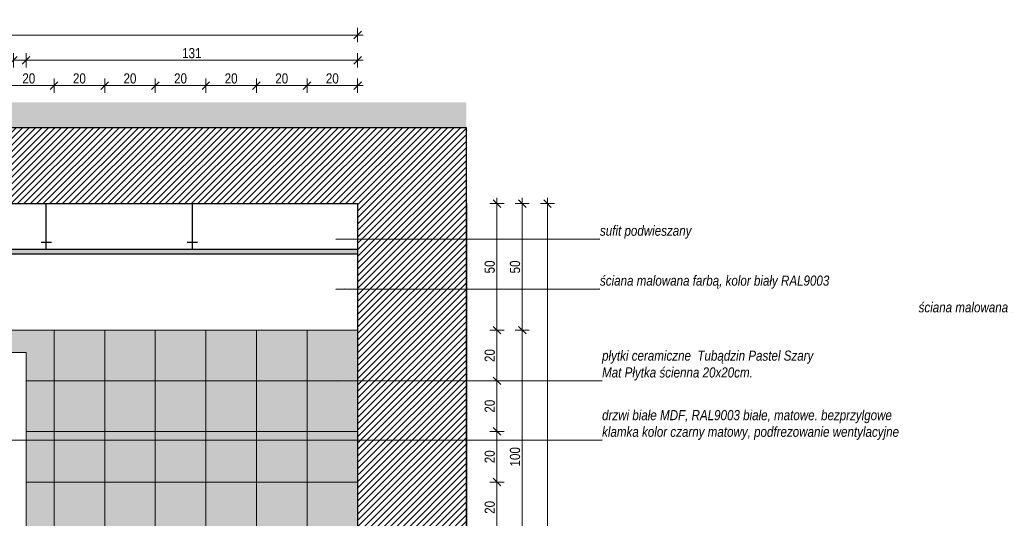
# Model space of a CAD drawing. Header units: millimetres. Extents: x -19885 to 4386, y -353 to 3827.
# Tile 23 of 59: x -17689 to -13796, y 1857 to 3827. Entities that reach past the tile are written whole.
import ezdxf

# ---------------------------------------------------------------- set-up
doc = ezdxf.new("R2010")
doc.units = ezdxf.units.MM
doc.header["$MEASUREMENT"] = 0
doc.linetypes.add('Wipeout_Contour', pattern=[1000, 0, -1000])
for name, color, linetype, lineweight in [('0_Nr_pióra__101', 252, 'Continuous', 5), ('0_Nr_pióra__21', 7, 'Continuous', 25), ('KR_INW_Nr_pióra__27', 7, 'Continuous', 25), ('NAPIS_SODON_Nr_pióra__101', 252, 'Continuous', 5), ('NAPIS_SODON_Nr_pióra__180', 7, 'Continuous', 5), ('NAPIS_SODON_Nr_pióra__21', 7, 'Continuous', 25)]:
    doc.layers.add(name, color=color, linetype=linetype, lineweight=lineweight)
for name, color, linetype, lineweight, true_color in [('0_Nr_pióra__181', 7, 'Continuous', 0, 0xe8e8e8), ('0_Nr_pióra__20', 7, 'Continuous', 13, 0xb00000), ('0_Nr_pióra__8', 7, 'Continuous', 100, 0xa80f02), ('PRZBUDOWA_W_KAN_OPIS_Nr_pióra__20', 7, 'Continuous', 13, 0xb00000), ('ROZBUDOWA_NOWE_DZIAŁOWE_Nr_pióra__102', 7, 'Continuous', 5, 0xcccccc)]:
    doc.layers.add(name, color=color, linetype=linetype, lineweight=lineweight, true_color=true_color)
doc.layers.add('PRZBUDOWA_W_KAN_OPIS', color=7, linetype='Continuous')
doc.styles.add('GENERATED_STYLE_2', font='txt')
doc.styles.add('GENERATED_STYLE_3', font='txt')
doc.dimstyles.new('GENERATED_STYLE__1', dxfattribs={"dimtxt": 40, "dimasz": 28.5, "dimexe": 0.18, "dimexo": 0, "dimgap": 0.09, "dimtad": 1, "dimdec": 0, "dimlfac": 0.1, "dimzin": 0, "dimdsep": 46, "dimtxsty": 'GENERATED_STYLE_2', "dimblk": 'ARROWHEAD_6', "dimblk1": 'ARROWHEAD_6', "dimblk2": 'ARROWHEAD_6', "dimcen": 0.09, "dimclrd": 256, "dimclre": 256, "dimclrt": 256, "dimadec": 1, "dimazin": 0, "dimtfac": 1, "dimtdec": 4, "dimtmove": 0, "dimatfit": 3, "dimfxl": 0, "dimtolj": 1, "dimtzin": 0, "dimarcsym": 0})
doc.dimstyles.new('GENERATED_STYLE__2', dxfattribs={"dimtxt": 40, "dimasz": 28.5, "dimexe": 0.18, "dimexo": 0, "dimgap": 0.09, "dimtad": 1, "dimtih": 1, "dimtoh": 1, "dimdec": 0, "dimlfac": 0.1, "dimzin": 0, "dimdsep": 46, "dimtxsty": 'GENERATED_STYLE_2', "dimblk": 'ARROWHEAD_6', "dimblk1": 'ARROWHEAD_6', "dimblk2": 'ARROWHEAD_6', "dimcen": 0.09, "dimclrd": 256, "dimclre": 256, "dimclrt": 256, "dimadec": 1, "dimazin": 0, "dimtfac": 1, "dimtdec": 4, "dimtmove": 0, "dimatfit": 3, "dimfxl": 0, "dimtolj": 1, "dimtzin": 0, "dimarcsym": 0})
doc.dimstyles.new('GENERATED_STYLE__4', dxfattribs={"dimtxt": 0.18, "dimasz": 36.48, "dimexe": 0.18, "dimexo": 0.0625, "dimgap": 0.09, "dimtad": 0, "dimtih": 1, "dimtoh": 1, "dimdec": 4, "dimzin": 0, "dimdsep": 46, "dimcen": 0.09, "dimadec": 0, "dimazin": 0, "dimtfac": 1, "dimtdec": 4, "dimtmove": 0, "dimatfit": 3, "dimldrblk": 'ARROWHEAD_5', "dimfxl": 0, "dimtolj": 1, "dimtzin": 0, "dimarcsym": 0})

# ---------------------------------------------------------------- blocks, each defined once
blk = doc.blocks.new('*D193')
at = {"layer": 'PRZBUDOWA_W_KAN_OPIS_Nr_pióra__20', "linetype": 'Continuous'}
for p, q in [((-17752.9, 3538.1), (-17752.9, 3594.3)), ((-17552.9, 3538.1), (-17552.9, 3594.3)), ((-17737.9, 3581.2), (-17767.9, 3551.2)), ((-17752.9, 3566.2), (-17552.9, 3566.2)), ((-17537.9, 3581.2), (-17567.9, 3551.2))]:
    blk.add_line(p, q, dxfattribs=at)
at = {"color": 254, "linetype": 'Wipeout_Contour', "lineweight": 0, "ltscale": 72060.223323}
blk.add_wipeout([(-17678.5, 3574.2), (-17627.3, 3574.2), (-17627.3, 3614.2), (-17678.5, 3614.2)], dxfattribs=at).dxf.layer = 'PRZBUDOWA_W_KAN_OPIS'
at = {"layer": 'PRZBUDOWA_W_KAN_OPIS_Nr_pióra__20', "insert": (-17678.5, 3574.2), "char_height": 40, "attachment_point": 7, "style": 'GENERATED_STYLE_2'}
blk.add_mtext('\\A1;{\\fArial Narrow|b0|i0|c238|p34;20}', dxfattribs=at)
blk = doc.blocks.new('ARROWHEAD_6')
at = {"color": 0, "linetype": 'Continuous', "lineweight": 0}
for p, q in [((0, 0), (-1, 0)), ((-0.5, -0.5), (0.5, 0.5))]:
    blk.add_line(p, q, dxfattribs=at)
blk = doc.blocks.new('*D194')
at = {"layer": 'PRZBUDOWA_W_KAN_OPIS_Nr_pióra__20', "linetype": 'Continuous'}
for p, q in [((-17552.9, 3538.1), (-17552.9, 3594.3)), ((-17352.9, 3538.1), (-17352.9, 3594.3)), ((-17537.9, 3581.2), (-17567.9, 3551.2)), ((-17552.9, 3566.2), (-17352.9, 3566.2)), ((-17337.9, 3581.2), (-17367.9, 3551.2))]:
    blk.add_line(p, q, dxfattribs=at)
at = {"color": 254, "linetype": 'Wipeout_Contour', "lineweight": 0, "ltscale": 71276.485991}
blk.add_wipeout([(-17478.5, 3574.2), (-17427.3, 3574.2), (-17427.3, 3614.2), (-17478.5, 3614.2)], dxfattribs=at).dxf.layer = 'PRZBUDOWA_W_KAN_OPIS'
at = {"layer": 'PRZBUDOWA_W_KAN_OPIS_Nr_pióra__20', "insert": (-17478.5, 3574.2), "char_height": 40, "attachment_point": 7, "style": 'GENERATED_STYLE_2'}
blk.add_mtext('\\A1;{\\fArial Narrow|b0|i0|c238|p34;20}', dxfattribs=at)
blk = doc.blocks.new('*D195')
at = {"layer": 'PRZBUDOWA_W_KAN_OPIS_Nr_pióra__20', "linetype": 'Continuous'}
for p, q in [((-17352.9, 3538.1), (-17352.9, 3594.3)), ((-17152.9, 3538.1), (-17152.9, 3594.3)), ((-17337.9, 3581.2), (-17367.9, 3551.2)), ((-17352.9, 3566.2), (-17152.9, 3566.2)), ((-17137.9, 3581.2), (-17167.9, 3551.2))]:
    blk.add_line(p, q, dxfattribs=at)
at = {"color": 254, "linetype": 'Wipeout_Contour', "lineweight": 0, "ltscale": 70493.114028}
blk.add_wipeout([(-17278.5, 3574.2), (-17227.3, 3574.2), (-17227.3, 3614.2), (-17278.5, 3614.2)], dxfattribs=at).dxf.layer = 'PRZBUDOWA_W_KAN_OPIS'
at = {"layer": 'PRZBUDOWA_W_KAN_OPIS_Nr_pióra__20', "insert": (-17278.5, 3574.2), "char_height": 40, "attachment_point": 7, "style": 'GENERATED_STYLE_2'}
blk.add_mtext('\\A1;{\\fArial Narrow|b0|i0|c238|p34;20}', dxfattribs=at)
blk = doc.blocks.new('*D196')
at = {"layer": 'PRZBUDOWA_W_KAN_OPIS_Nr_pióra__20', "linetype": 'Continuous'}
for p, q in [((-17152.9, 3538.1), (-17152.9, 3594.3)), ((-16952.9, 3538.1), (-16952.9, 3594.3)), ((-17137.9, 3581.2), (-17167.9, 3551.2)), ((-17152.9, 3566.2), (-16952.9, 3566.2)), ((-16937.9, 3581.2), (-16967.9, 3551.2))]:
    blk.add_line(p, q, dxfattribs=at)
at = {"color": 254, "linetype": 'Wipeout_Contour', "lineweight": 0, "ltscale": 69710.11975}
blk.add_wipeout([(-17078.5, 3574.2), (-17027.3, 3574.2), (-17027.3, 3614.2), (-17078.5, 3614.2)], dxfattribs=at).dxf.layer = 'PRZBUDOWA_W_KAN_OPIS'
at = {"layer": 'PRZBUDOWA_W_KAN_OPIS_Nr_pióra__20', "insert": (-17078.5, 3574.2), "char_height": 40, "attachment_point": 7, "style": 'GENERATED_STYLE_2'}
blk.add_mtext('\\A1;{\\fArial Narrow|b0|i0|c238|p34;20}', dxfattribs=at)
blk = doc.blocks.new('*D197')
at = {"layer": 'PRZBUDOWA_W_KAN_OPIS_Nr_pióra__20', "linetype": 'Continuous'}
for p, q in [((-16952.9, 3538.1), (-16952.9, 3594.3)), ((-16752.9, 3538.1), (-16752.9, 3594.3)), ((-16937.9, 3581.2), (-16967.9, 3551.2)), ((-16952.9, 3566.2), (-16752.9, 3566.2)), ((-16737.9, 3581.2), (-16767.9, 3551.2))]:
    blk.add_line(p, q, dxfattribs=at)
at = {"color": 254, "linetype": 'Wipeout_Contour', "lineweight": 0, "ltscale": 68927.516028}
blk.add_wipeout([(-16878.5, 3574.2), (-16827.3, 3574.2), (-16827.3, 3614.2), (-16878.5, 3614.2)], dxfattribs=at).dxf.layer = 'PRZBUDOWA_W_KAN_OPIS'
at = {"layer": 'PRZBUDOWA_W_KAN_OPIS_Nr_pióra__20', "insert": (-16878.5, 3574.2), "char_height": 40, "attachment_point": 7, "style": 'GENERATED_STYLE_2'}
blk.add_mtext('\\A1;{\\fArial Narrow|b0|i0|c238|p34;20}', dxfattribs=at)
blk = doc.blocks.new('*D198')
at = {"layer": 'PRZBUDOWA_W_KAN_OPIS_Nr_pióra__20', "linetype": 'Continuous'}
for p, q in [((-16752.9, 3538.1), (-16752.9, 3594.3)), ((-16552.9, 3538.1), (-16552.9, 3594.3)), ((-16737.9, 3581.2), (-16767.9, 3551.2)), ((-16752.9, 3566.2), (-16552.9, 3566.2)), ((-16537.9, 3581.2), (-16567.9, 3551.2))]:
    blk.add_line(p, q, dxfattribs=at)
at = {"color": 254, "linetype": 'Wipeout_Contour', "lineweight": 0, "ltscale": 68145.31632}
blk.add_wipeout([(-16678.5, 3574.2), (-16627.3, 3574.2), (-16627.3, 3614.2), (-16678.5, 3614.2)], dxfattribs=at).dxf.layer = 'PRZBUDOWA_W_KAN_OPIS'
at = {"layer": 'PRZBUDOWA_W_KAN_OPIS_Nr_pióra__20', "insert": (-16678.5, 3574.2), "char_height": 40, "attachment_point": 7, "style": 'GENERATED_STYLE_2'}
blk.add_mtext('\\A1;{\\fArial Narrow|b0|i0|c238|p34;20}', dxfattribs=at)
blk = doc.blocks.new('*D199')
at = {"layer": 'PRZBUDOWA_W_KAN_OPIS_Nr_pióra__20', "linetype": 'Continuous'}
for p, q in [((-16552.9, 3538.1), (-16552.9, 3594.3)), ((-16352.9, 3538.1), (-16352.9, 3594.3)), ((-16537.9, 3581.2), (-16567.9, 3551.2)), ((-16552.9, 3566.2), (-16352.9, 3566.2)), ((-16367.9, 3551.2), (-16337.9, 3581.2)), ((-16352.9, 3566.2), (-16330.4, 3566.2))]:
    blk.add_line(p, q, dxfattribs=at)
at = {"color": 254, "linetype": 'Wipeout_Contour', "lineweight": 0, "ltscale": 67363.534699}
blk.add_wipeout([(-16478.5, 3574.2), (-16427.3, 3574.2), (-16427.3, 3614.2), (-16478.5, 3614.2)], dxfattribs=at).dxf.layer = 'PRZBUDOWA_W_KAN_OPIS'
at = {"layer": 'PRZBUDOWA_W_KAN_OPIS_Nr_pióra__20', "insert": (-16478.5, 3574.2), "char_height": 40, "attachment_point": 7, "style": 'GENERATED_STYLE_2'}
blk.add_mtext('\\A1;{\\fArial Narrow|b0|i0|c238|p34;20}', dxfattribs=at)
blk = doc.blocks.new('*D203')
at = {"layer": 'PRZBUDOWA_W_KAN_OPIS_Nr_pióra__20', "linetype": 'Continuous'}
for p, q in [((-17699, 3681.2), (-17729, 3651.2)), ((-17714, 3638.1), (-17714, 3694.3)), ((-17714, 3666.2), (-17664, 3666.2)), ((-17649, 3681.2), (-17679, 3651.2)), ((-17664, 3638.1), (-17664, 3694.3))]:
    blk.add_line(p, q, dxfattribs=at)
blk = doc.blocks.new('*D204')
at = {"layer": 'PRZBUDOWA_W_KAN_OPIS_Nr_pióra__20', "linetype": 'Continuous'}
for p, q in [((-17649, 3681.2), (-17679, 3651.2)), ((-17664, 3638.1), (-17664, 3694.3)), ((-17664, 3666.2), (-16352.9, 3666.2)), ((-16367.9, 3651.2), (-16337.9, 3681.2)), ((-16352.9, 3638.1), (-16352.9, 3694.3)), ((-16352.9, 3666.2), (-16330.4, 3666.2))]:
    blk.add_line(p, q, dxfattribs=at)
at = {"color": 254, "linetype": 'Wipeout_Contour', "lineweight": 0, "ltscale": 69620.021349}
blk.add_wipeout([(-17046.8, 3674.2), (-16970, 3674.2), (-16970, 3714.2), (-17046.8, 3714.2)], dxfattribs=at).dxf.layer = 'PRZBUDOWA_W_KAN_OPIS'
at = {"layer": 'PRZBUDOWA_W_KAN_OPIS_Nr_pióra__20', "insert": (-17046.8, 3674.2), "char_height": 40, "attachment_point": 7, "style": 'GENERATED_STYLE_2'}
blk.add_mtext('\\A1;{\\fArial Narrow|b0|i0|c238|p34;131}', dxfattribs=at)
blk = doc.blocks.new('*D205')
at = {"layer": 'PRZBUDOWA_W_KAN_OPIS_Nr_pióra__20', "linetype": 'Continuous'}
for p, q in [((-19351, 3781.2), (-19381, 3751.2)), ((-19366, 3738.1), (-19366, 3794.3)), ((-16367.9, 3751.2), (-16337.9, 3781.2)), ((-16352.9, 3738.1), (-16352.9, 3794.3)), ((-19388.5, 3766.2), (-19366, 3766.2)), ((-19366, 3766.2), (-16352.9, 3766.2)), ((-16352.9, 3766.2), (-16330.4, 3766.2))]:
    blk.add_line(p, q, dxfattribs=at)
at = {"color": 254, "linetype": 'Wipeout_Contour', "lineweight": 0, "ltscale": 73032.113145}
blk.add_wipeout([(-17897.8, 3774.2), (-17821, 3774.2), (-17821, 3814.2), (-17897.8, 3814.2)], dxfattribs=at).dxf.layer = 'PRZBUDOWA_W_KAN_OPIS'
at = {"layer": 'PRZBUDOWA_W_KAN_OPIS_Nr_pióra__20', "insert": (-17897.8, 3774.2), "char_height": 40, "attachment_point": 7, "style": 'GENERATED_STYLE_2'}
blk.add_mtext('\\A1;{\\fArial Narrow|b0|i0|c238|p34;301}', dxfattribs=at)
blk = doc.blocks.new('*D213')
at = {"layer": 'PRZBUDOWA_W_KAN_OPIS_Nr_pióra__20', "linetype": 'Continuous'}
for p, q in [((-15774.1, 2000), (-15830.3, 2000)), ((-15817.2, 2015), (-15787.2, 1985)), ((-15802.2, 1800), (-15802.2, 2000)), ((-15774.1, 1800), (-15830.3, 1800)), ((-15817.2, 1815), (-15787.2, 1785))]:
    blk.add_line(p, q, dxfattribs=at)
at = {"color": 254, "linetype": 'Wipeout_Contour', "lineweight": 0, "ltscale": 63775.302182}
blk.add_wipeout([(-15810.2, 1874.4), (-15810.2, 1925.6), (-15850.2, 1925.6), (-15850.2, 1874.4)], dxfattribs=at).dxf.layer = 'PRZBUDOWA_W_KAN_OPIS'
at = {"layer": 'PRZBUDOWA_W_KAN_OPIS_Nr_pióra__20', "insert": (-15810.2, 1874.4), "char_height": 40, "attachment_point": 7, "rotation": 90, "style": 'GENERATED_STYLE_2'}
blk.add_mtext('\\A1;{\\fArial Narrow|b0|i0|c238|p34;20}', dxfattribs=at)
blk = doc.blocks.new('*D214')
at = {"layer": 'PRZBUDOWA_W_KAN_OPIS_Nr_pióra__20', "linetype": 'Continuous'}
for p, q in [((-15774.1, 2200), (-15830.3, 2200)), ((-15817.2, 2215), (-15787.2, 2185)), ((-15802.2, 2000), (-15802.2, 2200)), ((-15774.1, 2000), (-15830.3, 2000)), ((-15817.2, 2015), (-15787.2, 1985))]:
    blk.add_line(p, q, dxfattribs=at)
at = {"color": 254, "linetype": 'Wipeout_Contour', "lineweight": 0, "ltscale": 63875.57565}
blk.add_wipeout([(-15810.2, 2074.4), (-15810.2, 2125.6), (-15850.2, 2125.6), (-15850.2, 2074.4)], dxfattribs=at).dxf.layer = 'PRZBUDOWA_W_KAN_OPIS'
at = {"layer": 'PRZBUDOWA_W_KAN_OPIS_Nr_pióra__20', "insert": (-15810.2, 2074.4), "char_height": 40, "attachment_point": 7, "rotation": 90, "style": 'GENERATED_STYLE_2'}
blk.add_mtext('\\A1;{\\fArial Narrow|b0|i0|c238|p34;20}', dxfattribs=at)
blk = doc.blocks.new('*D215')
at = {"layer": 'PRZBUDOWA_W_KAN_OPIS_Nr_pióra__20', "linetype": 'Continuous'}
for p, q in [((-15817.2, 2415), (-15787.2, 2385)), ((-15774.1, 2400), (-15830.3, 2400)), ((-15802.2, 2200), (-15802.2, 2400)), ((-15774.1, 2200), (-15830.3, 2200)), ((-15817.2, 2215), (-15787.2, 2185))]:
    blk.add_line(p, q, dxfattribs=at)
at = {"color": 254, "linetype": 'Wipeout_Contour', "lineweight": 0, "ltscale": 63985.69496}
blk.add_wipeout([(-15810.2, 2274.4), (-15810.2, 2325.6), (-15850.2, 2325.6), (-15850.2, 2274.4)], dxfattribs=at).dxf.layer = 'PRZBUDOWA_W_KAN_OPIS'
at = {"layer": 'PRZBUDOWA_W_KAN_OPIS_Nr_pióra__20', "insert": (-15810.2, 2274.4), "char_height": 40, "attachment_point": 7, "rotation": 90, "style": 'GENERATED_STYLE_2'}
blk.add_mtext('\\A1;{\\fArial Narrow|b0|i0|c238|p34;20}', dxfattribs=at)
blk = doc.blocks.new('*D216')
at = {"layer": 'PRZBUDOWA_W_KAN_OPIS_Nr_pióra__20', "linetype": 'Continuous'}
for p, q in [((-15817.2, 2615), (-15787.2, 2585)), ((-15774.1, 2600), (-15830.3, 2600)), ((-15802.2, 2400), (-15802.2, 2600)), ((-15817.2, 2415), (-15787.2, 2385)), ((-15774.1, 2400), (-15830.3, 2400))]:
    blk.add_line(p, q, dxfattribs=at)
at = {"color": 254, "linetype": 'Wipeout_Contour', "lineweight": 0, "ltscale": 64105.609373}
blk.add_wipeout([(-15810.2, 2474.4), (-15810.2, 2525.6), (-15850.2, 2525.6), (-15850.2, 2474.4)], dxfattribs=at).dxf.layer = 'PRZBUDOWA_W_KAN_OPIS'
at = {"layer": 'PRZBUDOWA_W_KAN_OPIS_Nr_pióra__20', "insert": (-15810.2, 2474.4), "char_height": 40, "attachment_point": 7, "rotation": 90, "style": 'GENERATED_STYLE_2'}
blk.add_mtext('\\A1;{\\fArial Narrow|b0|i0|c238|p34;20}', dxfattribs=at)
blk = doc.blocks.new('*D217')
at = {"layer": 'PRZBUDOWA_W_KAN_OPIS_Nr_pióra__20', "linetype": 'Continuous'}
for p, q in [((-15787.2, 3085), (-15817.2, 3115)), ((-15802.2, 3100), (-15802.2, 3122.5)), ((-15774.1, 3100), (-15830.3, 3100)), ((-15802.2, 2600), (-15802.2, 3100)), ((-15817.2, 2615), (-15787.2, 2585)), ((-15774.1, 2600), (-15830.3, 2600))]:
    blk.add_line(p, q, dxfattribs=at)
at = {"color": 254, "linetype": 'Wipeout_Contour', "lineweight": 0, "ltscale": 64338.86182}
blk.add_wipeout([(-15810.2, 2824.4), (-15810.2, 2875.6), (-15850.2, 2875.6), (-15850.2, 2824.4)], dxfattribs=at).dxf.layer = 'PRZBUDOWA_W_KAN_OPIS'
at = {"layer": 'PRZBUDOWA_W_KAN_OPIS_Nr_pióra__20', "insert": (-15810.2, 2824.4), "char_height": 40, "attachment_point": 7, "rotation": 90, "style": 'GENERATED_STYLE_2'}
blk.add_mtext('\\A1;{\\fArial Narrow|b0|i0|c238|p34;50}', dxfattribs=at)
blk = doc.blocks.new('*D219')
at = {"layer": 'PRZBUDOWA_W_KAN_OPIS_Nr_pióra__20', "linetype": 'Continuous'}
for p, q in [((-15717.2, 2615), (-15687.2, 2585)), ((-15674.1, 2600), (-15730.3, 2600)), ((-15702.2, 1600), (-15702.2, 2600)), ((-15674.1, 1600), (-15730.3, 1600)), ((-15717.2, 1615), (-15687.2, 1585))]:
    blk.add_line(p, q, dxfattribs=at)
at = {"color": 254, "linetype": 'Wipeout_Contour', "lineweight": 0, "ltscale": 63479.173448}
blk.add_wipeout([(-15710.2, 2061.6), (-15710.2, 2138.4), (-15750.2, 2138.4), (-15750.2, 2061.6)], dxfattribs=at).dxf.layer = 'PRZBUDOWA_W_KAN_OPIS'
at = {"layer": 'PRZBUDOWA_W_KAN_OPIS_Nr_pióra__20', "insert": (-15710.2, 2061.6), "char_height": 40, "attachment_point": 7, "rotation": 90, "style": 'GENERATED_STYLE_2'}
blk.add_mtext('\\A1;{\\fArial Narrow|b0|i0|c238|p34;100}', dxfattribs=at)
blk = doc.blocks.new('*D220')
at = {"layer": 'PRZBUDOWA_W_KAN_OPIS_Nr_pióra__20', "linetype": 'Continuous'}
for p, q in [((-15687.2, 3085), (-15717.2, 3115)), ((-15702.2, 3100), (-15702.2, 3122.5)), ((-15674.1, 3100), (-15730.3, 3100)), ((-15702.2, 2600), (-15702.2, 3100)), ((-15717.2, 2615), (-15687.2, 2585)), ((-15674.1, 2600), (-15730.3, 2600))]:
    blk.add_line(p, q, dxfattribs=at)
at = {"color": 254, "linetype": 'Wipeout_Contour', "lineweight": 0, "ltscale": 63945.230717}
blk.add_wipeout([(-15710.2, 2824.4), (-15710.2, 2875.6), (-15750.2, 2875.6), (-15750.2, 2824.4)], dxfattribs=at).dxf.layer = 'PRZBUDOWA_W_KAN_OPIS'
at = {"layer": 'PRZBUDOWA_W_KAN_OPIS_Nr_pióra__20', "insert": (-15710.2, 2824.4), "char_height": 40, "attachment_point": 7, "rotation": 90, "style": 'GENERATED_STYLE_2'}
blk.add_mtext('\\A1;{\\fArial Narrow|b0|i0|c238|p34;50}', dxfattribs=at)
blk = doc.blocks.new('*D221')
at = {"layer": 'PRZBUDOWA_W_KAN_OPIS_Nr_pióra__20', "linetype": 'Continuous'}
for p, q in [((-15587.2, 3085), (-15617.2, 3115)), ((-15602.2, 3100), (-15602.2, 3122.5)), ((-15574.1, 3100), (-15630.3, 3100)), ((-15602.2, 400), (-15602.2, 3100)), ((-15574.1, 400), (-15630.3, 400)), ((-15617.2, 415), (-15587.2, 385)), ((-15602.2, 377.5), (-15602.2, 400))]:
    blk.add_line(p, q, dxfattribs=at)
at = {"color": 254, "linetype": 'Wipeout_Contour', "lineweight": 0, "ltscale": 62911.59609}
blk.add_wipeout([(-15610.2, 1711.6), (-15610.2, 1788.4), (-15650.2, 1788.4), (-15650.2, 1711.6)], dxfattribs=at).dxf.layer = 'PRZBUDOWA_W_KAN_OPIS'
at = {"layer": 'PRZBUDOWA_W_KAN_OPIS_Nr_pióra__20', "insert": (-15610.2, 1711.6), "char_height": 40, "attachment_point": 7, "rotation": 90, "style": 'GENERATED_STYLE_2'}
blk.add_mtext('\\A1;{\\fArial Narrow|b0|i0|c238|p34;270}', dxfattribs=at)
blk = doc.blocks.new('*D224')
at = {"layer": 'PRZBUDOWA_W_KAN_OPIS_Nr_pióra__20', "linetype": 'Continuous'}
for p, q in [((-17649, -209.4), (-17679, -239.4)), ((-17664, -252.5), (-17664, -196.3)), ((-17664, -224.4), (-16352.9, -224.4)), ((-16367.9, -239.4), (-16337.9, -209.4)), ((-16352.9, -252.5), (-16352.9, -196.3)), ((-16352.9, -224.4), (-16330.4, -224.4))]:
    blk.add_line(p, q, dxfattribs=at)
at = {"color": 254, "linetype": 'Wipeout_Contour', "lineweight": 0, "ltscale": 68038.306839}
blk.add_wipeout([(-17046.8, -216.4), (-16970, -216.4), (-16970, -176.4), (-17046.8, -176.4)], dxfattribs=at).dxf.layer = 'PRZBUDOWA_W_KAN_OPIS'
at = {"layer": 'PRZBUDOWA_W_KAN_OPIS_Nr_pióra__20', "insert": (-17046.8, -216.4), "char_height": 40, "attachment_point": 7, "style": 'GENERATED_STYLE_2'}
blk.add_mtext('\\A1;{\\fArial Narrow|b0|i0|c238|p34;131}', dxfattribs=at)
blk = doc.blocks.new('*D237')
at = {"layer": 'PRZBUDOWA_W_KAN_OPIS_Nr_pióra__20', "linetype": 'Continuous'}
for p, q in [((-16537.9, -109.4), (-16567.9, -139.4)), ((-16552.9, -152.5), (-16552.9, -96.3)), ((-16367.9, -139.4), (-16337.9, -109.4)), ((-16352.9, -152.5), (-16352.9, -96.3)), ((-16552.9, -124.4), (-16352.9, -124.4)), ((-16352.9, -124.4), (-16330.4, -124.4))]:
    blk.add_line(p, q, dxfattribs=at)
at = {"color": 254, "linetype": 'Wipeout_Contour', "lineweight": 0, "ltscale": 65812.637375}
blk.add_wipeout([(-16478.5, -116.4), (-16427.3, -116.4), (-16427.3, -76.4), (-16478.5, -76.4)], dxfattribs=at).dxf.layer = 'PRZBUDOWA_W_KAN_OPIS'
at = {"layer": 'PRZBUDOWA_W_KAN_OPIS_Nr_pióra__20', "insert": (-16478.5, -116.4), "char_height": 40, "attachment_point": 7, "style": 'GENERATED_STYLE_2'}
blk.add_mtext('\\A1;{\\fArial Narrow|b0|i0|c238|p34;20}', dxfattribs=at)
blk = doc.blocks.new('*D238')
at = {"layer": 'PRZBUDOWA_W_KAN_OPIS_Nr_pióra__20', "linetype": 'Continuous'}
for p, q in [((-19351, -309.4), (-19381, -339.4)), ((-19366, -352.5), (-19366, -296.3)), ((-16367.9, -339.4), (-16337.9, -309.4)), ((-16352.9, -352.5), (-16352.9, -296.3)), ((-19388.5, -324.4), (-19366, -324.4)), ((-19366, -324.4), (-16352.9, -324.4)), ((-16352.9, -324.4), (-16330.4, -324.4))]:
    blk.add_line(p, q, dxfattribs=at)
at = {"color": 254, "linetype": 'Wipeout_Contour', "lineweight": 0, "ltscale": 71447.606242}
blk.add_wipeout([(-17897.8, -316.4), (-17821, -316.4), (-17821, -276.4), (-17897.8, -276.4)], dxfattribs=at).dxf.layer = 'PRZBUDOWA_W_KAN_OPIS'
at = {"layer": 'PRZBUDOWA_W_KAN_OPIS_Nr_pióra__20', "insert": (-17897.8, -316.4), "char_height": 40, "attachment_point": 7, "style": 'GENERATED_STYLE_2'}
blk.add_mtext('\\A1;{\\fArial Narrow|b0|i0|c238|p34;301}', dxfattribs=at)
blk = doc.blocks.new('ARROWHEAD_5')
at = {"color": 0, "linetype": 'Continuous', "lineweight": 0}
blk.add_line((0, 0), (-1, 0), dxfattribs=at)
blk.add_solid([(-1, 0.2679), (0, 0), (-1, -0.2679), (-1, 0.2679)], dxfattribs=at)

msp = doc.modelspace()

# ---------------------------------------------------------------- hatches: boundary and pattern name
at = {"layer": '0_Nr_pióra__181', "linetype": 'Continuous', "lineweight": 0, "true_color": 0xf9f9f9}
for points in [[(-17752.9, 2512), (-17752.9, 2600), (-17552.9, 2600), (-17552.9, 2400), (-17664, 2400), (-17664, 2512)], [(-17552.9, 2600), (-17352.9, 2600), (-17352.9, 2400), (-17552.9, 2400)], [(-17352.9, 2600), (-17152.9, 2600), (-17152.9, 2400), (-17352.9, 2400)], [(-17152.9, 2600), (-16952.9, 2600), (-16952.9, 2400), (-17152.9, 2400)], [(-16952.9, 2600), (-16752.9, 2600), (-16752.9, 2400), (-16952.9, 2400)], [(-16752.9, 2600), (-16552.9, 2600), (-16552.9, 2400), (-16752.9, 2400)], [(-16552.9, 2600), (-16352.9, 2600), (-16352.9, 2400), (-16552.9, 2400)], [(-17664, 2200), (-17664, 2400), (-17552.9, 2400), (-17552.9, 2200)], [(-17552.9, 2400), (-17352.9, 2400), (-17352.9, 2200), (-17552.9, 2200)], [(-17352.9, 2400), (-17152.9, 2400), (-17152.9, 2200), (-17352.9, 2200)], [(-17152.9, 2400), (-16952.9, 2400), (-16952.9, 2200), (-17152.9, 2200)], [(-16952.9, 2400), (-16752.9, 2400), (-16752.9, 2200), (-16952.9, 2200)], [(-16752.9, 2400), (-16552.9, 2400), (-16552.9, 2200), (-16752.9, 2200)], [(-16552.9, 2400), (-16352.9, 2400), (-16352.9, 2200), (-16552.9, 2200)], [(-17664, 2000), (-17664, 2200), (-17552.9, 2200), (-17552.9, 2000)], [(-17552.9, 2200), (-17352.9, 2200), (-17352.9, 2000), (-17552.9, 2000)], [(-17352.9, 2200), (-17152.9, 2200), (-17152.9, 2000), (-17352.9, 2000)], [(-17152.9, 2200), (-16952.9, 2200), (-16952.9, 2000), (-17152.9, 2000)], [(-16952.9, 2200), (-16752.9, 2200), (-16752.9, 2000), (-16952.9, 2000)], [(-16752.9, 2200), (-16552.9, 2200), (-16552.9, 2000), (-16752.9, 2000)], [(-16552.9, 2200), (-16352.9, 2200), (-16352.9, 2000), (-16552.9, 2000)], [(-17664, 1800), (-17664, 2000), (-17552.9, 2000), (-17552.9, 1800)], [(-17552.9, 2000), (-17352.9, 2000), (-17352.9, 1800), (-17552.9, 1800)], [(-17352.9, 2000), (-17152.9, 2000), (-17152.9, 1800), (-17352.9, 1800)], [(-17152.9, 2000), (-16952.9, 2000), (-16952.9, 1800), (-17152.9, 1800)], [(-16952.9, 2000), (-16752.9, 2000), (-16752.9, 1800), (-16952.9, 1800)], [(-16752.9, 2000), (-16552.9, 2000), (-16552.9, 1800), (-16752.9, 1800)], [(-16552.9, 2000), (-16352.9, 2000), (-16352.9, 1800), (-16552.9, 1800)]]:
    msp.add_hatch(color=7, dxfattribs=at).paths.add_polyline_path(points)
at = {"layer": '0_Nr_pióra__21', "linetype": 'Continuous', "lineweight": 13}
msp.add_hatch(color=9, dxfattribs=at).paths.add_polyline_path([(-19366, 2920), (-16352.9, 2920), (-16352.9, 2900), (-19366, 2900)])
at = {"layer": 'NAPIS_SODON_Nr_pióra__101', "linetype": 'Continuous'}
h = msp.add_hatch(dxfattribs=at)
h.set_pattern_fill('Cegła_licówka', color=256, style=0, pattern_type=2)
h.set_pattern_definition([(45, (0, 0), (-12.727922, 12.727922), [])])
h.paths.add_polyline_path([(-19589.9, 3400), (-19589.9, 3100), (-16352.9, 3100), (-16352.9, 300), (-16353.9, 300), (-16553.9, 300), (-19366, 300), (-19378.5, 300), (-19391, 300), (-19461, 300), (-19473.5, 300), (-19486, 300), (-19589.9, 300), (-19589.9, 0), (-16352.9, 0), (-15922.9, 0), (-15922.9, 3100), (-15922.9, 3400), (-15996.1, 3400)])
at = {"layer": 'NAPIS_SODON_Nr_pióra__180', "linetype": 'Continuous', "lineweight": 0, "true_color": 0xaeaeae}
msp.add_hatch(color=253, dxfattribs=at).paths.add_polyline_path([(-19589.9, 3500), (-19589.9, 3400), (-15922.9, 3400), (-15922.9, 3500)])

# ---------------------------------------------------------------- linework, layer by layer
at = {"layer": '0_Nr_pióra__101', "linetype": 'Continuous', "flags": 128}
for points in [[(-17752.9, 2512), (-17752.9, 2600), (-17552.9, 2600), (-17552.9, 2400), (-17664, 2400), (-17664, 2512)], [(-17552.9, 2600), (-17352.9, 2600), (-17352.9, 2400), (-17552.9, 2400)], [(-17352.9, 2600), (-17152.9, 2600), (-17152.9, 2400), (-17352.9, 2400)], [(-17152.9, 2600), (-16952.9, 2600), (-16952.9, 2400), (-17152.9, 2400)], [(-16952.9, 2600), (-16752.9, 2600), (-16752.9, 2400), (-16952.9, 2400)], [(-16752.9, 2600), (-16552.9, 2600), (-16552.9, 2400), (-16752.9, 2400)], [(-16552.9, 2600), (-16352.9, 2600), (-16352.9, 2400), (-16552.9, 2400)], [(-17664, 2200), (-17664, 2400), (-17552.9, 2400), (-17552.9, 2200)], [(-17552.9, 2400), (-17352.9, 2400), (-17352.9, 2200), (-17552.9, 2200)], [(-17352.9, 2400), (-17152.9, 2400), (-17152.9, 2200), (-17352.9, 2200)], [(-17152.9, 2400), (-16952.9, 2400), (-16952.9, 2200), (-17152.9, 2200)], [(-16952.9, 2400), (-16752.9, 2400), (-16752.9, 2200), (-16952.9, 2200)], [(-16752.9, 2400), (-16552.9, 2400), (-16552.9, 2200), (-16752.9, 2200)], [(-16552.9, 2400), (-16352.9, 2400), (-16352.9, 2200), (-16552.9, 2200)], [(-17664, 2000), (-17664, 2200), (-17552.9, 2200), (-17552.9, 2000)], [(-17552.9, 2200), (-17352.9, 2200), (-17352.9, 2000), (-17552.9, 2000)], [(-17352.9, 2200), (-17152.9, 2200), (-17152.9, 2000), (-17352.9, 2000)], [(-17152.9, 2200), (-16952.9, 2200), (-16952.9, 2000), (-17152.9, 2000)], [(-16952.9, 2200), (-16752.9, 2200), (-16752.9, 2000), (-16952.9, 2000)], [(-16752.9, 2200), (-16552.9, 2200), (-16552.9, 2000), (-16752.9, 2000)], [(-16552.9, 2200), (-16352.9, 2200), (-16352.9, 2000), (-16552.9, 2000)], [(-17664, 1800), (-17664, 2000), (-17552.9, 2000), (-17552.9, 1800)], [(-17552.9, 2000), (-17352.9, 2000), (-17352.9, 1800), (-17552.9, 1800)], [(-17352.9, 2000), (-17152.9, 2000), (-17152.9, 1800), (-17352.9, 1800)], [(-17152.9, 2000), (-16952.9, 2000), (-16952.9, 1800), (-17152.9, 1800)], [(-16952.9, 2000), (-16752.9, 2000), (-16752.9, 1800), (-16952.9, 1800)], [(-16752.9, 2000), (-16552.9, 2000), (-16552.9, 1800), (-16752.9, 1800)], [(-16552.9, 2000), (-16352.9, 2000), (-16352.9, 1800), (-16552.9, 1800)]]:
    msp.add_lwpolyline(points, close=True, dxfattribs=at)
at = {"layer": '0_Nr_pióra__21', "linetype": 'Continuous'}
for p, q in [((-17583.7, 2920), (-17583.7, 3100)), ((-17006.1, 2920), (-17006.1, 3100)), ((-17603.8, 2947.6), (-17563.5, 2947.6)), ((-17026.2, 2947.6), (-16986, 2947.6))]:
    msp.add_line(p, q, dxfattribs=at)
at = {"layer": '0_Nr_pióra__21', "linetype": 'Continuous', "flags": 128}
msp.add_lwpolyline([(-19366, 2920), (-16352.9, 2920), (-16352.9, 2900), (-19366, 2900)], close=True, dxfattribs=at)
at = {"layer": 'KR_INW_Nr_pióra__27', "linetype": 'Continuous'}
for p, q in [((-16352.9, 3100), (-16352.9, 400)), ((-15922.9, 3100), (-15922.9, 400))]:
    msp.add_line(p, q, dxfattribs=at)
at = {"layer": 'NAPIS_SODON_Nr_pióra__21', "linetype": 'Continuous', "flags": 128}
msp.add_lwpolyline([(-19589.9, 3400), (-19589.9, 3100), (-16352.9, 3100), (-16352.9, 300), (-16353.9, 300), (-16553.9, 300), (-19366, 300), (-19378.5, 300), (-19391, 300), (-19461, 300), (-19473.5, 300), (-19486, 300), (-19589.9, 300), (-19589.9, 0), (-16352.9, 0), (-15922.9, 0), (-15922.9, 3100), (-15922.9, 3400), (-15996.1, 3400)], close=True, dxfattribs=at)

# ---------------------------------------------------------------- texts
at = {"layer": '0_Nr_pióra__8', "linetype": 'Continuous', "char_height": 40, "style": 'GENERATED_STYLE_3'}
for s, insert, attachment_point in [('\\A1;{\\fArial Narrow|b0|i1|c238|p34;sufit podwieszany}', (-15394.7, 2961.1), 7), ('\\A1;{\\fArial Narrow|b0|i1|c238|p34;ściana malowana farbą, kolor biały RAL9003}', (-15394.7, 2763.8), 7), ('\\A1;{\\fArial Narrow|b0|i1|c238|p34;ściana malowana farbą, kolor biały RAL9003}', (-13228.2, 2684.4), 6)]:
    msp.add_mtext(s, dxfattribs=dict(at, insert=insert, attachment_point=attachment_point))
at = {"layer": '0_Nr_pióra__8', "linetype": 'Continuous', "char_height": 40, "attachment_point": 7, "style": 'GENERATED_STYLE_3'}
for s, insert, line_spacing_factor in [('\\A1;{\\fArial Narrow|b0|i1|c238|p34;płytki ceramiczne  Tubądzin Pastel Szary \\P\\fArial Narrow|b0|i1|c238|p34;Mat Płytka ścienna 20x20cm.}', (-15386.4, 2401.1), 0.993976), ('\\A1;{\\fArial Narrow|b0|i1|c238|p34;drzwi białe MDF, RAL9003 białe, matowe. bezprzylgowe\\P\\fArial Narrow|b0|i1|c238|p34;klamka kolor czarny matowy, podfrezowanie wentylacyjne}', (-15386.4, 2166.6), 0.986412)]:
    msp.add_mtext(s, dxfattribs=dict(at, insert=insert, line_spacing_factor=line_spacing_factor))

# ---------------------------------------------------------------- leaders
at = {"layer": '0_Nr_pióra__20', "linetype": 'Continuous', "annotation_type": 0, "has_hookline": 1, "hookline_direction": 1, "text_width": 905.5}
msp.add_leader([(-11270.5, 2683.3), (-13228.1, 2684.4)], dimstyle='GENERATED_STYLE__4', dxfattribs=at)

# ---------------------------------------------------------------- next in the draw order: dimensions: what is measured, and where the dimension line sits
at = {"layer": 'PRZBUDOWA_W_KAN_OPIS', "color": 14, "linetype": 'Continuous', "lineweight": 13, "true_color": 0xb00000}
dim = msp.add_linear_dim(base=(-17552.9, 3566.2), p1=(-17752.9, 2600), p2=(-17552.9, 2600), dimstyle='GENERATED_STYLE__2', dxfattribs=at)
dim.commit()
dim.dimension.update_dxf_attribs({"geometry": '*D193', "text_midpoint": (-17648.1, 3594.2), "dimtype": 160})
dim = msp.add_linear_dim(base=(-15802.2, 2000), p1=(-17552.9, 1800), p2=(-17552.9, 2000), angle=90, dimstyle='GENERATED_STYLE__1', dxfattribs=at)
dim.commit()
dim.dimension.update_dxf_attribs({"geometry": '*D213', "text_midpoint": (-15830.2, 1904.8), "dimtype": 160, "text_rotation": 90})

# ---------------------------------------------------------------- next in the draw order: dimensions: what is measured, and where the dimension line sits
for base, p1, p2, picture, middle in [((-17664, 3666.2), (-17714, 2462), (-17664, 2512), '*D203', (-17739.4, 3694.2)), ((-17352.9, 3566.2), (-17552.9, 2600), (-17352.9, 2600), '*D194', (-17448.1, 3594.2))]:
    dim = msp.add_linear_dim(base=base, p1=p1, p2=p2, dimstyle='GENERATED_STYLE__2', dxfattribs=at)
    dim.commit()
    dim.dimension.update_dxf_attribs({"geometry": picture, "text_midpoint": middle, "dimtype": 160})
dim = msp.add_linear_dim(base=(-15802.2, 2200), p1=(-17552.9, 2000), p2=(-17552.9, 2200), angle=90, dimstyle='GENERATED_STYLE__1', dxfattribs=at)
dim.commit()
dim.dimension.update_dxf_attribs({"geometry": '*D214', "text_midpoint": (-15830.2, 2104.8), "dimtype": 160, "text_rotation": 90})

# ---------------------------------------------------------------- next in the draw order: dimensions: what is measured, and where the dimension line sits
dim = msp.add_linear_dim(base=(-17152.9, 3566.2), p1=(-17352.9, 2600), p2=(-17152.9, 2600), dimstyle='GENERATED_STYLE__2', dxfattribs=at)
dim.commit()
dim.dimension.update_dxf_attribs({"geometry": '*D195', "text_midpoint": (-17248.1, 3594.2), "dimtype": 160})
dim = msp.add_linear_dim(base=(-15802.2, 2400), p1=(-17552.9, 2200), p2=(-17552.9, 2400), angle=90, dimstyle='GENERATED_STYLE__1', dxfattribs=at)
dim.commit()
dim.dimension.update_dxf_attribs({"geometry": '*D215', "text_midpoint": (-15830.2, 2304.8), "dimtype": 160, "text_rotation": 90})

# ---------------------------------------------------------------- next in the draw order: dimensions: what is measured, and where the dimension line sits
dim = msp.add_linear_dim(base=(-16952.9, 3566.2), p1=(-17152.9, 2600), p2=(-16952.9, 2600), dimstyle='GENERATED_STYLE__2', dxfattribs=at)
dim.commit()
dim.dimension.update_dxf_attribs({"geometry": '*D196', "text_midpoint": (-17048.1, 3594.2), "dimtype": 160})

# ---------------------------------------------------------------- next in the draw order: dimensions: what is measured, and where the dimension line sits
dim = msp.add_linear_dim(base=(-16752.9, 3566.2), p1=(-16952.9, 2600), p2=(-16752.9, 2600), dimstyle='GENERATED_STYLE__2', dxfattribs=at)
dim.commit()
dim.dimension.update_dxf_attribs({"geometry": '*D197', "text_midpoint": (-16848.1, 3594.2), "dimtype": 160})

# ---------------------------------------------------------------- next in the draw order: dimensions: what is measured, and where the dimension line sits
dim = msp.add_linear_dim(base=(-16552.9, 3566.2), p1=(-16752.9, 2600), p2=(-16552.9, 2600), dimstyle='GENERATED_STYLE__2', dxfattribs=at)
dim.commit()
dim.dimension.update_dxf_attribs({"geometry": '*D198', "text_midpoint": (-16648.1, 3594.2), "dimtype": 160})

# ---------------------------------------------------------------- next in the draw order: dimensions: what is measured, and where the dimension line sits
dim = msp.add_linear_dim(base=(-16352.9, 3566.2), p1=(-16552.9, 2600), p2=(-16352.9, 2600), dimstyle='GENERATED_STYLE__2', dxfattribs=at)
dim.commit()
dim.dimension.update_dxf_attribs({"geometry": '*D199', "text_midpoint": (-16448.1, 3594.2), "dimtype": 160})

# ---------------------------------------------------------------- next in the draw order: dimensions: what is measured, and where the dimension line sits
dim = msp.add_linear_dim(base=(-16352.9, 3666.2), p1=(-17664, 2512), p2=(-16352.9, 2900), dimstyle='GENERATED_STYLE__2', dxfattribs=at)
dim.commit()
dim.dimension.update_dxf_attribs({"geometry": '*D204', "text_midpoint": (-17001.3, 3694.2), "dimtype": 160})

# ---------------------------------------------------------------- next in the draw order: dimensions: what is measured, and where the dimension line sits
dim = msp.add_linear_dim(base=(-16352.9, 3766.2), p1=(-19366, 3100), p2=(-16352.9, 2900), dimstyle='GENERATED_STYLE__2', dxfattribs=at)
dim.commit()
dim.dimension.update_dxf_attribs({"geometry": '*D205', "text_midpoint": (-17852.3, 3794.2), "dimtype": 160})
dim = msp.add_linear_dim(base=(-15802.2, 2600), p1=(-17552.9, 2400), p2=(-17552.9, 2600), angle=90, dimstyle='GENERATED_STYLE__1', dxfattribs=at)
dim.commit()
dim.dimension.update_dxf_attribs({"geometry": '*D216', "text_midpoint": (-15830.2, 2504.8), "dimtype": 160, "text_rotation": 90})

# ---------------------------------------------------------------- next in the draw order: dimensions: what is measured, and where the dimension line sits
dim = msp.add_linear_dim(base=(-15802.2, 3100), p1=(-17552.9, 2600), p2=(-16352.9, 3100), angle=90, dimstyle='GENERATED_STYLE__1', dxfattribs=at)
dim.commit()
dim.dimension.update_dxf_attribs({"geometry": '*D217', "text_midpoint": (-15830.2, 2854.8), "dimtype": 160, "text_rotation": 90})

# ---------------------------------------------------------------- next in the draw order: dimensions: what is measured, and where the dimension line sits
dim = msp.add_linear_dim(base=(-15702.2, 2600), p1=(-16553.9, 1600), p2=(-16552.9, 2600), angle=90, dimstyle='GENERATED_STYLE__1', dxfattribs=at)
dim.commit()
dim.dimension.update_dxf_attribs({"geometry": '*D219', "text_midpoint": (-15730.2, 2107.1), "dimtype": 160, "text_rotation": 90})

# ---------------------------------------------------------------- next in the draw order: dimensions: what is measured, and where the dimension line sits
dim = msp.add_linear_dim(base=(-15702.2, 3100), p1=(-16552.9, 2600), p2=(-16352.9, 3100), angle=90, dimstyle='GENERATED_STYLE__1', dxfattribs=at)
dim.commit()
dim.dimension.update_dxf_attribs({"geometry": '*D220', "text_midpoint": (-15730.2, 2854.8), "dimtype": 160, "text_rotation": 90})

# ---------------------------------------------------------------- next in the draw order: dimensions: what is measured, and where the dimension line sits
dim = msp.add_linear_dim(base=(-15602.2, 3100), p1=(-16353.9, 400), p2=(-16352.9, 3100), angle=90, dimstyle='GENERATED_STYLE__1', dxfattribs=at)
dim.commit()
dim.dimension.update_dxf_attribs({"geometry": '*D221', "text_midpoint": (-15630.2, 1757.1), "dimtype": 160, "text_rotation": 90})

# ---------------------------------------------------------------- next in the draw order: dimensions: what is measured, and where the dimension line sits
dim = msp.add_linear_dim(base=(-16352.9, -224.4), p1=(-17664, 400), p2=(-16352.9, 3100), dimstyle='GENERATED_STYLE__2', dxfattribs=at)
dim.commit()
dim.dimension.update_dxf_attribs({"geometry": '*D224', "text_midpoint": (-17001.3, -196.4), "dimtype": 160})

# ---------------------------------------------------------------- next in the draw order: dimensions: what is measured, and where the dimension line sits
dim = msp.add_linear_dim(base=(-16352.9, -124.4), p1=(-16552.9, 1800), p2=(-16352.9, 3100), dimstyle='GENERATED_STYLE__2', dxfattribs=at)
dim.commit()
dim.dimension.update_dxf_attribs({"geometry": '*D237', "text_midpoint": (-16448.1, -96.4), "dimtype": 160})

# ---------------------------------------------------------------- next in the draw order: dimensions: what is measured, and where the dimension line sits
dim = msp.add_linear_dim(base=(-16352.9, -324.4), p1=(-19366, 3100), p2=(-16352.9, 3100), dimstyle='GENERATED_STYLE__2', dxfattribs=at)
dim.commit()
dim.dimension.update_dxf_attribs({"geometry": '*D238', "text_midpoint": (-17852.3, -296.4), "dimtype": 160})

# ---------------------------------------------------------------- next in the draw order: linework, layer by layer
at = {"layer": 'ROZBUDOWA_NOWE_DZIAŁOWE_Nr_pióra__102', "linetype": 'Continuous'}
for p, q in [((-18688, 2512), (-17664, 2512)), ((-17664, 2512), (-17664, 400))]:
    msp.add_line(p, q, dxfattribs=at)

# ---------------------------------------------------------------- next in the draw order: leaders
at = {"layer": '0_Nr_pióra__20', "linetype": 'Continuous', "annotation_type": 0, "has_hookline": 1, "hookline_direction": 0}
for points, text_width in [([(-16439.4, 2960.1), (-15394.8, 2961.1)], 362.9), ([(-16439.4, 2762.7), (-15394.8, 2763.8)], 905.5), ([(-16433.1, 2400), (-15386.5, 2401.1)], 838.6), ([(-17875.9, 2165.5), (-15386.5, 2166.6)], 1172.1)]:
    msp.add_leader(points, dimstyle='GENERATED_STYLE__4', dxfattribs=dict(at, text_width=text_width))

doc.saveas('drawing.dxf')
